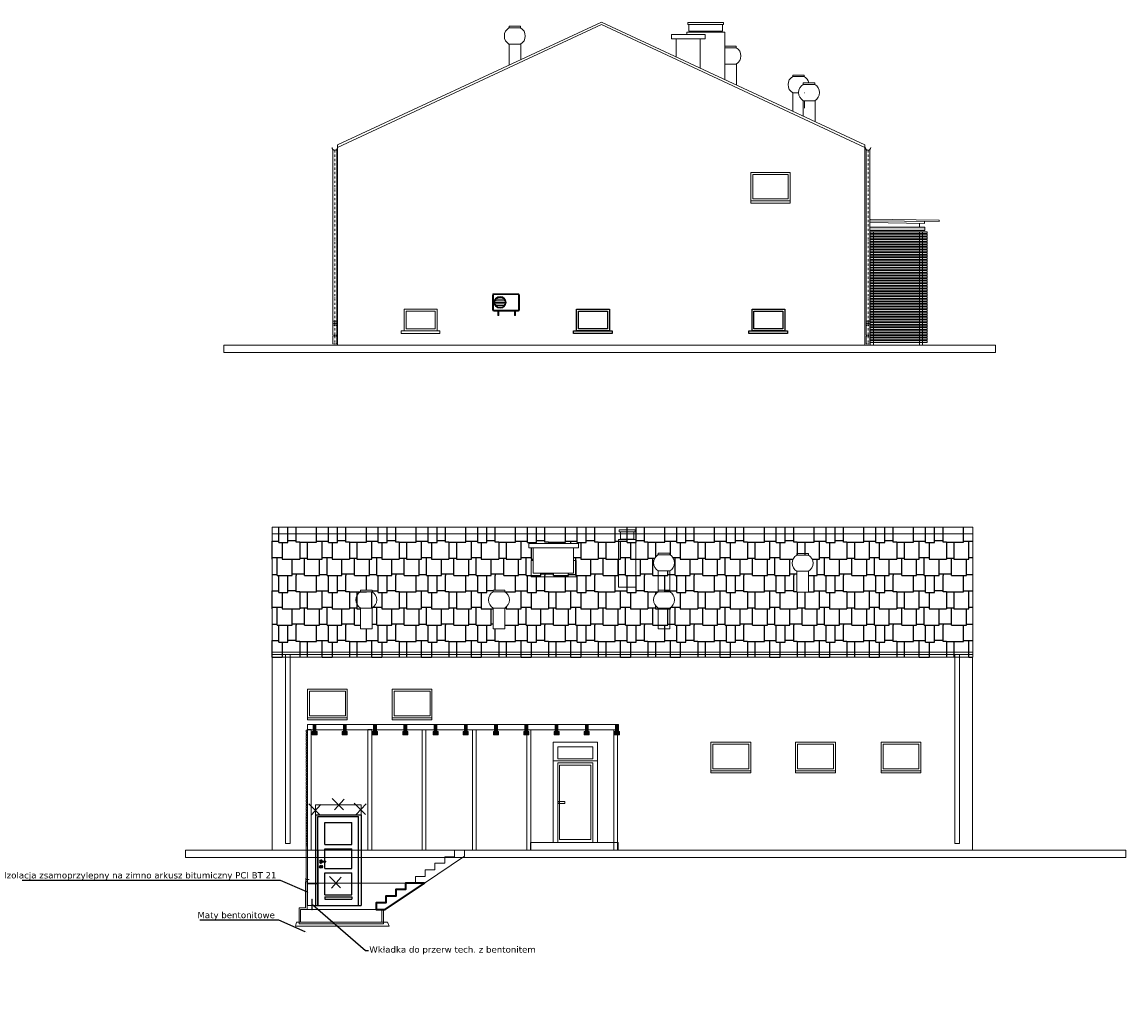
# Model space of a CAD drawing. Header units: centimetres. Extents: x -8592 to 21948, y -2033 to 10821.
# Tile 134 of 147: x 8182 to 10999, y 1693 to 4207. Entities that reach past the tile are written whole.
import ezdxf
from ezdxf import colors
from ezdxf.entities.mleader import LeaderData, LeaderLine
from ezdxf.enums import TextEntityAlignment as Align
from ezdxf.math import Vec2, Vec3

# ---------------------------------------------------------------- set-up
doc = ezdxf.new("R2010")
doc.units = ezdxf.units.CM
doc.header["$LTSCALE"] = 10
doc.linetypes.add('DASHDOT', pattern=[1, 0.5, -0.25, 0, -0.25])
doc.linetypes.add('HIDDEN', pattern=[0.375, 0.25, -0.125])
doc.layers.get('0').update_dxf_attribs({"color": 254})
for name, color, linetype, lineweight in [('2DA_STRS', 160, 'Continuous', 35), ('2DH_PRO_deszcz', 140, 'Continuous', 15), ('CP_AXIS', 143, 'DASHDOT', 18), ('CP_HIDDE_GUTTER', 203, 'HIDDEN', 18), ('nowe projktowane okna i drzwi', 161, 'Continuous', 25), ('opis', 7, 'Continuous', 20), ('szraf', 253, 'Continuous', 15)]:
    doc.layers.add(name, color=color, linetype=linetype, lineweight=lineweight)
doc.styles.add('CP_ATTR', font='ARIAL.TTF')
doc.styles.get("Standard").update_dxf_attribs({"font": 'verdana.ttf'})

# ---------------------------------------------------------------- blocks, each defined once
blk = doc.blocks.new('2hpn_gut001_0013_5u1wf0p')
for p, q in [((-12.5, -0.3), (-12.5, 0)), ((0, -0.3), (0, 0))]:
    blk.add_line(p, q)
for start, end in [(180, 270), (270, 0)]:
    blk.add_arc((-6.2, -0.3), 6.25, start, end)
at = {"linetype": 'ByBlock', "style": 'CP_ATTR', "flags": 9}
for tag in ['OTHER', 'WEIGHT', 'VOLTAGE', 'POWER', 'FLOW', 'TEMPERATURE', 'PN', 'DN', 'CHARACTER', 'ORDER-NO', 'PRODUCT-TYPE', 'ARTICLE', 'PRODUCER', 'NUMBER', 'GROUP', 'NAME']:
    blk.add_attdef(tag, text='', height=0.00005, rotation=270, dxfattribs=at).set_placement((-6.3, -0.3), align=Align.MIDDLE_LEFT)
blk = doc.blocks.new('2hpn_gut001_0023_f2ssx43')
for p, q in [((0, 4.5), (400, 4.5)), ((0, -4.5), (400, -4.5))]:
    blk.add_line(p, q)
at = {"layer": 'CP_AXIS'}
blk.add_line((0, 0), (400, 0), dxfattribs=at)
at = {"layer": 'CP_HIDDE_GUTTER'}
for p, q in [((0, -4.5), (0, 4.5)), ((400, -4.5), (400, 4.5))]:
    blk.add_line(p, q, dxfattribs=at)
at = {"linetype": 'ByBlock', "style": 'CP_ATTR', "flags": 9}
for tag in ['NAME', 'GROUP', 'NUMBER', 'PRODUCER', 'ARTICLE', 'PRODUCT-TYPE', 'ORDER-NO', 'CHARACTER', 'DN', 'PN', 'TEMPERATURE', 'FLOW', 'POWER', 'VOLTAGE', 'WEIGHT', 'OTHER']:
    blk.add_attdef(tag, text='', height=0.00005, rotation=270, dxfattribs=at).set_placement((0, 0), align=Align.MIDDLE_LEFT)
blk = doc.blocks.new('2hpn_gut001_0023_zgs4gk8')
for p, q in [((0, 4.5), (26.3, 4.5)), ((0, -4.5), (26.3, -4.5))]:
    blk.add_line(p, q)
at = {"layer": 'CP_AXIS'}
blk.add_line((0, 0), (26.3, 0), dxfattribs=at)
at = {"layer": 'CP_HIDDE_GUTTER'}
for p, q in [((0, -4.5), (0, 4.5)), ((26.3, -4.5), (26.3, 4.5))]:
    blk.add_line(p, q, dxfattribs=at)
at = {"linetype": 'ByBlock', "style": 'CP_ATTR', "flags": 9}
for tag in ['NAME', 'GROUP', 'NUMBER', 'PRODUCER', 'ARTICLE', 'PRODUCT-TYPE', 'ORDER-NO', 'CHARACTER', 'DN', 'PN', 'TEMPERATURE', 'FLOW', 'POWER', 'VOLTAGE', 'WEIGHT', 'OTHER']:
    blk.add_attdef(tag, text='', height=0.00005, rotation=270, dxfattribs=at).set_placement((0, 0), align=Align.MIDDLE_LEFT)
blk = doc.blocks.new('2hpn_gut001_0028_fu6ydur')
for p, q in [((-4, -4.5), (-4, 4.5)), ((6, 4.5), (-4, 4.5)), ((2, -4.5), (2, 4.5)), ((-4, -4.5), (6, -4.5))]:
    blk.add_line(p, q)
at = {"layer": 'CP_AXIS'}
blk.add_line((-4, 0), (6, 0), dxfattribs=at)
at = {"layer": 'CP_HIDDE_GUTTER'}
blk.add_line((6, -4.5), (6, 4.5), dxfattribs=at)
at = {"linetype": 'ByBlock', "style": 'CP_ATTR', "flags": 9}
for tag in ['NAME', 'GROUP', 'NUMBER', 'PRODUCER', 'ARTICLE', 'PRODUCT-TYPE', 'ORDER-NO', 'CHARACTER', 'DN', 'PN', 'TEMPERATURE', 'FLOW', 'POWER', 'VOLTAGE', 'WEIGHT', 'OTHER']:
    blk.add_attdef(tag, text='', height=0.00005, rotation=270, dxfattribs=at).set_placement((-4, 0), align=Align.MIDDLE_LEFT)
blk = doc.blocks.new('2hpn_gut001_0023_ze6468a')
for p, q in [((0, 4.5), (17.8, 4.5)), ((0, -4.5), (17.8, -4.5))]:
    blk.add_line(p, q)
at = {"layer": 'CP_AXIS'}
blk.add_line((0, 0), (17.8, 0), dxfattribs=at)
at = {"layer": 'CP_HIDDE_GUTTER'}
for p, q in [((0, -4.5), (0, 4.5)), ((17.8, -4.5), (17.8, 4.5))]:
    blk.add_line(p, q, dxfattribs=at)
at = {"linetype": 'ByBlock', "style": 'CP_ATTR', "flags": 9}
for tag in ['NAME', 'GROUP', 'NUMBER', 'PRODUCER', 'ARTICLE', 'PRODUCT-TYPE', 'ORDER-NO', 'CHARACTER', 'DN', 'PN', 'TEMPERATURE', 'FLOW', 'POWER', 'VOLTAGE', 'WEIGHT', 'OTHER']:
    blk.add_attdef(tag, text='', height=0.00005, rotation=270, dxfattribs=at).set_placement((0, 0), align=Align.MIDDLE_LEFT)
blk = doc.blocks.new('*U1399')
at = {"layer": 'szraf', "transparency": 33554687}
h = blk.add_hatch(color=252, dxfattribs=at)
h.dxf.hatch_style = 1
h.paths.add_polyline_path([(3.6, 0), (3.6, 12.8), (-3.6, 12.8), (-3.6, 0)])
h.paths.add_polyline_path([(-3.6, 0), (-3.6, -1.1), (3.6, -1.1), (3.6, 0)])
h.paths.add_polyline_path([(-4.8, -5.5), (-3.6, -5.5), (-3.6, -4.3), (-6.4, -4.3), (-6.4, -5.5), (-5.4, -5.5, -0.557155)])
h.paths.add_polyline_path([(-6.4, -7.7), (-3.6, -7.7), (-3.6, -5.5), (-4.8, -5.5, -0.139432), (-4.8, -5.7, -1.324048), (-5.4, -5.5), (-6.4, -5.5)])
h.paths.add_polyline_path([(-3.6, -12.2), (-3.6, -7.7), (-6.4, -7.7), (-6.4, -12.2)])
h.paths.add_polyline_path([(-6.4, -12.8), (-3.6, -12.8), (-3.6, -12.2), (-6.4, -12.2)])
h.paths.add_polyline_path([(3.6, -12.2), (3.6, -7.7), (-3.6, -7.7), (-3.6, -12.2)])
h.paths.add_polyline_path([(-3.6, -12.2), (-3.6, -12.8), (3.6, -12.8), (3.6, -12.2)])
h.paths.add_polyline_path([(-3.6, -5.5), (-3.6, -7.7), (3.6, -7.7), (3.6, -5.5)])
h.paths.add_polyline_path([(3.6, -5.5), (3.6, -4.3), (3.6, -1.1), (-3.6, -1.1), (-3.6, -4.3), (-3.6, -5.5)])
h.paths.add_polyline_path([(3.6, -7.7), (6.4, -7.7), (6.4, -5.5), (5.4, -5.5, -0.139432), (5.5, -5.7, -1.324048), (4.8, -5.5), (3.6, -5.5)])
h.paths.add_polyline_path([(5.4, -5.5), (6.4, -5.5), (6.4, -4.3), (3.6, -4.3), (3.6, -5.5), (4.8, -5.5, -0.557155)])
h.paths.add_polyline_path([(3.6, -12.2), (6.4, -12.2), (6.4, -7.7), (3.6, -7.7)])
h.paths.add_polyline_path([(3.6, -12.8), (6.4, -12.8), (6.4, -12.2), (3.6, -12.2)])
h.paths.add_polyline_path([(-4.8, -11.7, 1), (-5.5, -11.7, 1)], flags=16)
h.paths.add_polyline_path([(5.5, -11.7, 1), (4.8, -11.7, 1)], flags=16)
at = {"layer": 'szraf', "color": 6}
for points in [[(-3.6, 12.8), (3.6, 12.8), (3.6, -12.8), (-3.6, -12.8)], [(-3.6, -4.3), (-6.4, -4.3), (-6.4, -12.8), (-3.6, -12.8)], [(3.6, -4.3), (6.4, -4.3), (6.4, -12.8), (3.6, -12.8)]]:
    blk.add_lwpolyline(points, close=True, dxfattribs=at)
for centre in [(-5.1, -5.7), (-5.1, -11.7), (5.1, -5.7), (5.1, -11.7)]:
    blk.add_circle(centre, 0.346, dxfattribs=at)
blk = doc.blocks.new('*U1398')
at = {"layer": 'szraf', "color": 6}
for p in [(0, 0), (77.21, 0), (154.42, 0), (231.63, 0), (308.84, 0), (386.05, 0), (463.26, 0), (540.47, 0), (617.68, 0), (694.89, 0), (772.1, 0)]:
    blk.add_blockref('*U1399', p, dxfattribs=at)
blk = doc.blocks.new('*U1401')
at = {"layer": 'szraf', "color": 7}
blk.add_lwpolyline([(1.7, 2.2), (-1.7, 2.2), (-1.7, -2.2), (1.7, -2.2)], close=True, dxfattribs=at)
blk = doc.blocks.new('*U1400')
at = {"layer": 'szraf', "color": 6}
for p in [(0, 0), (0, -6.618), (0, -13.236), (0, -19.854), (0, -26.472), (0, -33.09), (0, -39.708), (0, -46.326), (0, -52.944), (0, -59.562), (0, -66.18), (0, -72.798), (0, -79.416), (0, -86.034), (0, -92.652), (0, -99.27), (0, -105.888), (0, -112.506), (0, -119.124), (0, -125.742), (0, -132.36), (0, -138.978), (0, -145.596), (0, -152.214), (0, -158.832), (0, -165.45), (0, -172.068), (0, -178.686), (0, -185.304), (0, -191.922), (0, -198.54), (0, -205.158), (0, -211.776), (0, -218.394), (0, -225.012), (0, -231.63), (0, -238.248), (0, -244.866), (0, -251.484), (0, -258.102), (0, -264.72), (0, -271.338), (0, -277.956), (0, -284.574), (0, -291.192)]:
    blk.add_blockref('*U1401', p, dxfattribs=at)
blk = doc.blocks.new('AR141_KL01')
for p, q in [((0, 13), (11, 13)), ((0, 11), (11, 11)), ((11, 11), (11, 13))]:
    blk.add_line(p, q)
for radius in [3.5, 1]:
    blk.add_circle((0, 0), radius)
for radius, start, end in [(3.5, 16.6015, 343.3985), (1, 90, 270)]:
    blk.add_arc((0, 12), radius, start, end)
blk = doc.blocks.new('ldar020s05_umkz0n')
for p, q in [((-42, 0), (-42, 207)), ((-42, 207), (42, 207)), ((42, 0), (42, 207)), ((-28, 142), (-28, 193)), ((-28, 193), (28, 193)), ((28, 142), (28, 193)), ((-28, 142), (28, 142)), ((-28, 86), (-28, 132)), ((-28, 132), (28, 132)), ((28, 86), (28, 132)), ((-28, 86), (28, 86)), ((-28, 76), (28, 76)), ((-28, 25), (-28, 76)), ((28, 25), (28, 76)), ((-28, 25), (28, 25)), ((-42, 0), (42, 0)), ((-28, 20), (-28, 15)), ((-28, 20), (28, 20)), ((-28, 15), (28, 15)), ((28, 20), (28, 15))]:
    blk.add_line(p, q)
blk = doc.blocks.new('Larch_d239_090an_6ef0u4')
for p, q in [((0, 210), (106, 210)), ((0, 210), (0, 0)), ((106, 210), (106, 0)), ((0, 0), (106, 0))]:
    blk.add_line(p, q)
at = {"xscale": 1.11904761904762, "yscale": 0.99723947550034}
blk.add_blockref('ldar020s05_umkz0n', (53, 0), dxfattribs=at)
blk.add_blockref('AR141_KL01', (13.2, 90))
at = {"linetype": 'ByBlock', "style": 'CP_ATTR', "flags": 9}
for tag in ['NAME', 'GROUP', 'NUMBER', 'PRODUCER', 'ARTICLE', 'PRODUCT-TYPE', 'ORDER-NO', 'CHARACTER', 'WEIGHT', 'PRICE', 'OTHER']:
    blk.add_attdef(tag, text='', height=0.00005, dxfattribs=at).set_placement((52.9, 0), align=Align.MIDDLE_LEFT)

msp = doc.modelspace()

# ---------------------------------------------------------------- hatches: boundary and pattern name
at = {"linetype": 'Continuous', "transparency": 33554523}
h = msp.add_hatch(dxfattribs=at)
h.set_pattern_fill('SHAKES1', scale=5)
h.set_pattern_definition([(0, (0, 3.81), (127, 127), [12.7, -114.3]), (0, (12.7, 0), (127, 127), [38.1, -88.9]), (0, (50.8, 2.54), (127, 127), [19.05, -107.95]), (0, (69.85, 0), (127, 127), [38.1, -88.9]), (0, (107.95, 3.81), (127, 127), [19.05, -107.95]), (0, (19.05, 41.91), (127, 127), [38.1, -88.9]), (0, (0, 44.45), (127, 127), [19.05, -107.95]), (0, (57.15, 45.72), (127, 127), [25.4, -101.6]), (0, (82.55, 41.91), (127, 127), [44.45, -82.55]), (0, (0, 85.09), (127, 127), [43.18, -83.82]), (0, (43.18, 87.63), (127, 127), [30.48, -96.52]), (0, (73.66, 83.82), (127, 127), [22.86, -104.14]), (0, (96.52, 88.9), (127, 127), [21.59, -105.41]), (180, (127, 85.09), (-127, -127), [8.89, -118.11]), (90, (12.7, 0), (-127, 127), [44.45, -82.55]), (90, (50.8, 0), (-127, 127), [41.91, -85.09]), (90, (69.85, 0), (-127, 127), [45.72, -81.28]), (90, (107.95, 0), (-127, 127), [41.91, -85.09]), (90, (57.15, 41.91), (-127, 127), [45.72, -81.28]), (90, (43.18, 85.09), (-127, 127), [41.91, -85.09]), (90, (73.66, 83.82), (-127, 127), [43.18, -83.82]), (270, (0, 85.09), (127, -127), [43.18, -83.82]), (270, (19.05, 85.09), (127, -127), [43.18, -83.82]), (270, (82.55, 83.82), (127, -127), [41.91, -85.09]), (90, (118.11, 85.09), (-127, 127), [41.91, -85.09]), (90, (96.52, 83.82), (-127, 127), [43.18, -83.82]), (270, (118.11, 3.81), (127, -127), [3.81, -123.19])])
h.paths.add_polyline_path([(8820.1, 2585.5), (10608.1, 2585.5), (10608.1, 2917.2), (8820.1, 2917.2)])
h.paths.add_polyline_path([(9383.8, 2752.4), (9383.8, 2756.3), (9413.5, 2756.3), (9413.5, 2752.4)], flags=16)
h.paths.add_polyline_path([(9383.8, 2710.9), (9413.5, 2710.9), (9413.5, 2657.6), (9383.8, 2657.6)], flags=16)
h.paths.add_polyline_path([(9486.5, 2864.9), (9589.2, 2864.9), (9589.2, 2799.7), (9486.5, 2799.7)], flags=16)
h.paths.add_polyline_path([(9474.7, 2875.8), (9602, 2875.8), (9602, 2864.9), (9474.7, 2864.9)], flags=16)
h.paths.add_polyline_path([(9045.2, 2752.4), (9045.2, 2756.3), (9074.8, 2756.3), (9074.8, 2752.4)], flags=16)
h.paths.add_polyline_path([(9045.2, 2710.9), (9074.8, 2710.9), (9074.8, 2657.6), (9045.2, 2657.6)], flags=16)
edge = h.paths.add_edge_path(flags=16)
edge.add_arc((9057.4, 2731.6), 24.1, 120.5097, 239.4903, ccw=False)
edge.add_arc((9062.6, 2731.7), 24.1, 300.5097, 59.4903, ccw=False)
h.paths.add_polyline_path([(9045.2, 2710.9), (9074.8, 2710.9), (9074.8, 2710.9, 0.571435), (9074.8, 2752.4), (9045.2, 2752.4, 0.571435), (9045.2, 2710.9)], flags=16)
h.paths.add_polyline_path([(9383.8, 2710.9), (9413.5, 2710.9, 0.571435), (9413.5, 2752.4), (9383.8, 2752.4, 0.571435)], flags=16)
h.paths.add_polyline_path([(9835.1, 2805.7, 0.571435), (9835.1, 2847.2), (9805.4, 2847.2, 0.571435), (9805.4, 2805.7)], flags=16)
h.paths.add_polyline_path([(9805.4, 2710.9), (9835.1, 2710.9, 0.571435), (9835.1, 2752.4), (9805.4, 2752.4, 0.571435)], flags=16)
h.paths.add_polyline_path([(10158.9, 2804.7), (10188.5, 2804.7), (10188.5, 2804.7, 0.571435), (10188.5, 2846.2), (10158.9, 2846.2, 0.571435), (10158.9, 2804.7)], flags=16)
h.paths.add_polyline_path([(10188.5, 2804.7), (10158.9, 2804.7), (10158.9, 2751.4), (10188.5, 2751.4)], flags=16)
edge = h.paths.add_edge_path(flags=0)
edge.add_arc((9396.1, 2731.6), 24.1, 120.5097, 239.4903, ccw=False)
edge.add_arc((9401.2, 2731.7), 24.1, 300.5097, 59.4903, ccw=False)
at = {"layer": 'szraf', "transparency": 33554687}
h = msp.add_hatch(color=36, dxfattribs=at)
h.dxf.hatch_style = 1
h.paths.add_polyline_path([(10346.5, 3665), (10491.7, 3665), (10491.7, 3660.1), (10346.5, 3660.1)])
h.paths.add_polyline_path([(10346.5, 3453.2), (10491.7, 3453.2), (10491.7, 3448.3), (10346.5, 3448.3)])
h.paths.add_polyline_path([(10346.5, 3605.4), (10491.7, 3605.4), (10491.7, 3600.5), (10346.5, 3600.5)])
h.paths.add_polyline_path([(10346.5, 3459.8), (10491.7, 3459.8), (10491.7, 3454.9), (10346.5, 3454.9)])
h.paths.add_polyline_path([(10346.5, 3393.7), (10491.7, 3393.7), (10491.7, 3388.7), (10346.5, 3388.7)])
h.paths.add_polyline_path([(10346.5, 3585.6), (10491.7, 3585.6), (10491.7, 3580.6), (10346.5, 3580.6)])
h.paths.add_polyline_path([(10346.5, 3539.3), (10491.7, 3539.3), (10491.7, 3534.3), (10346.5, 3534.3)])
h.paths.add_polyline_path([(10346.5, 3565.7), (10491.7, 3565.7), (10491.7, 3560.8), (10346.5, 3560.8)])
h.paths.add_polyline_path([(10346.5, 3625.3), (10491.7, 3625.3), (10491.7, 3620.4), (10346.5, 3620.4)])
h.paths.add_polyline_path([(10346.5, 3413.5), (10491.7, 3413.5), (10491.7, 3408.6), (10346.5, 3408.6)])
h.paths.add_polyline_path([(10346.5, 3638.5), (10491.7, 3638.5), (10491.7, 3633.6), (10346.5, 3633.6)])
h.paths.add_polyline_path([(10346.5, 3545.9), (10491.7, 3545.9), (10491.7, 3540.9), (10346.5, 3540.9)])
h.paths.add_polyline_path([(10346.5, 3499.5), (10491.7, 3499.5), (10491.7, 3494.6), (10346.5, 3494.6)])
h.paths.add_polyline_path([(10345.8, 3683.5), (10485.7, 3683.5), (10485.7, 3675.1), (10345.8, 3675.1)])
h.paths.add_polyline_path([(10346.5, 3426.8), (10491.7, 3426.8), (10491.7, 3421.8), (10346.5, 3421.8)])
h.paths.add_polyline_path([(10346.5, 3645.1), (10491.7, 3645.1), (10491.7, 3640.2), (10346.5, 3640.2)])
h.paths.add_polyline_path([(10346.5, 3486.3), (10491.7, 3486.3), (10491.7, 3481.4), (10346.5, 3481.4)])
h.paths.add_polyline_path([(10346.5, 3479.7), (10491.7, 3479.7), (10491.7, 3474.8), (10346.5, 3474.8)])
h.paths.add_polyline_path([(10346.5, 3631.9), (10491.7, 3631.9), (10491.7, 3627), (10346.5, 3627)])
h.paths.add_polyline_path([(10346.5, 3526), (10491.7, 3526), (10491.7, 3521.1), (10346.5, 3521.1)])
h.paths.add_polyline_path([(10346.5, 3592.2), (10491.7, 3592.2), (10491.7, 3587.3), (10346.5, 3587.3)])
h.paths.add_polyline_path([(10346.5, 3400.3), (10491.7, 3400.3), (10491.7, 3395.3), (10346.5, 3395.3)])
h.paths.add_polyline_path([(10346.5, 3651.8), (10491.7, 3651.8), (10491.7, 3646.8), (10346.5, 3646.8)])
h.paths.add_polyline_path([(10346.5, 3512.8), (10491.7, 3512.8), (10491.7, 3507.8), (10346.5, 3507.8)])
h.paths.add_polyline_path([(10346.5, 3612.1), (10491.7, 3612.1), (10491.7, 3607.1), (10346.5, 3607.1)])
h.paths.add_polyline_path([(10346.5, 3473.1), (10491.7, 3473.1), (10491.7, 3468.1), (10346.5, 3468.1)])
h.paths.add_polyline_path([(10346.5, 3506.2), (10491.7, 3506.2), (10491.7, 3501.2), (10346.5, 3501.2)])
h.paths.add_polyline_path([(10346.5, 3519.4), (10491.7, 3519.4), (10491.7, 3514.5), (10346.5, 3514.5)])
h.paths.add_polyline_path([(10346.5, 3671.6), (10491.7, 3671.6), (10491.7, 3666.7), (10346.5, 3666.7)])
h.paths.add_polyline_path([(10346.5, 3446.6), (10491.7, 3446.6), (10491.7, 3441.7), (10346.5, 3441.7)])
h.paths.add_polyline_path([(10346.5, 3559.1), (10491.7, 3559.1), (10491.7, 3554.2), (10346.5, 3554.2)])
h.paths.add_polyline_path([(10346.5, 3433.4), (10491.7, 3433.4), (10491.7, 3428.4), (10346.5, 3428.4)])
h.paths.add_polyline_path([(10346.5, 3572.3), (10491.7, 3572.3), (10491.7, 3567.4), (10346.5, 3567.4)])
h.paths.add_polyline_path([(10346.5, 3552.5), (10491.7, 3552.5), (10491.7, 3547.6), (10346.5, 3547.6)])
h.paths.add_polyline_path([(10346.5, 3658.4), (10491.7, 3658.4), (10491.7, 3653.4), (10346.5, 3653.4)])
h.paths.add_polyline_path([(10346.5, 3420.1), (10491.7, 3420.1), (10491.7, 3415.2), (10346.5, 3415.2)])
h.paths.add_polyline_path([(10346.5, 3598.8), (10491.7, 3598.8), (10491.7, 3593.9), (10346.5, 3593.9)])
h.paths.add_polyline_path([(10346.5, 3406.9), (10491.7, 3406.9), (10491.7, 3402), (10346.5, 3402)])
h.paths.add_polyline_path([(10346.5, 3618.7), (10491.7, 3618.7), (10491.7, 3613.7), (10346.5, 3613.7)])
h.paths.add_polyline_path([(10346.5, 3579), (10491.7, 3579), (10491.7, 3574), (10346.5, 3574)])
h.paths.add_polyline_path([(10346.5, 3492.9), (10491.7, 3492.9), (10491.7, 3488), (10346.5, 3488)])
h.paths.add_polyline_path([(10346.5, 3440), (10491.7, 3440), (10491.7, 3435.1), (10346.5, 3435.1)])
h.paths.add_polyline_path([(10346.5, 3532.6), (10491.7, 3532.6), (10491.7, 3527.7), (10346.5, 3527.7)])
h.paths.add_polyline_path([(10346.5, 3466.5), (10491.7, 3466.5), (10491.7, 3461.5), (10346.5, 3461.5)])

# ---------------------------------------------------------------- linework, layer by layer
at = {"color": 1, "linetype": 'Continuous'}
msp.add_line((9160.4, 2008.9), (9185.4, 2008.9), dxfattribs=at)
at = {"layer": '2DA_STRS'}
msp.add_lwpolyline([(9185.4, 2008.9), (9160.4, 2008.9), (9160.4, 1992.1), (9135.4, 1992.1), (9135.4, 1975.4), (9110.4, 1975.4), (9110.4, 1958.6), (9085.4, 1958.6), (9085.4, 1941.8), (9108.7, 1941.8), (9208.7, 2008.9), (9185.4, 2008.9)], dxfattribs=at)
at = {"layer": 'nowe projktowane okna i drzwi'}
for points in [[(9596.8, 3474.2), (9680.7, 3474.2), (9680.7, 3418.9), (9596.8, 3418.9)], [(9601.8, 3469.2), (9675.8, 3469.2), (9675.8, 3423.8), (9601.8, 3423.8)], [(10044.7, 3474.2), (10128.7, 3474.2), (10128.7, 3418.9), (10044.7, 3418.9)], [(10049.7, 3469.2), (10123.7, 3469.2), (10123.7, 3423.8), (10049.7, 3423.8)], [(9588.9, 3418.9), (9687.6, 3418.9), (9687.6, 3411.9), (9588.9, 3411.9)], [(10036.8, 3418.9), (10135.5, 3418.9), (10135.5, 3411.9), (10036.8, 3411.9)]]:
    msp.add_lwpolyline(points, close=True, dxfattribs=at)
at = {"layer": 'opis', "color": 5, "linetype": 'Continuous'}
for p, q in [((9389.1, 3495.3), (9414.1, 3495.3)), ((9391.2, 3499.3), (9412, 3499.3)), ((9396.2, 3503.3), (9407, 3503.3)), ((9388.4, 3491.3), (9414.8, 3491.3)), ((9389.1, 3487.3), (9414.1, 3487.3)), ((9391.2, 3483.3), (9412, 3483.3)), ((9396.2, 3479.3), (9407, 3479.3))]:
    msp.add_line(p, q, dxfattribs=at)
at = {"layer": 'opis', "color": 191, "linetype": 'Continuous'}
for p, q in [((8906, 2013.6), (8905, 2010.2)), ((8905, 2010.2), (8905, 2005.5)), ((8905, 2005.5), (8905.9, 2006.8)), ((8906.9, 2022.9), (8905.9, 2020.8)), ((8905.9, 2020.8), (8906, 2013.6))]:
    msp.add_line(p, q, dxfattribs=at)
at = {"layer": 'opis', "color": 5, "linetype": 'Continuous'}
msp.add_lwpolyline([(9385.5, 3513), (9447.8, 3513, -0.414214), (9450.8, 3510), (9450.8, 3472, -0.414214), (9447.8, 3469), (9385.5, 3469, -0.414214), (9382.5, 3472), (9382.5, 3510, -0.414214)], format="xyb", close=True, dxfattribs=at)
for points in [[(9384.5, 3511), (9448.8, 3511), (9448.8, 3471), (9384.5, 3471)], [(9395.5, 3469), (9398.3, 3469), (9398.3, 3458), (9395.5, 3458)], [(9438.3, 3469), (9441.1, 3469), (9441.1, 3458), (9438.3, 3458)]]:
    msp.add_lwpolyline(points, close=True, dxfattribs=at)
at = {"layer": 'opis', "color": 191, "linetype": 'Continuous'}
for points in [[(8906.9, 2011.9), (8906.9, 2181.1)], [(8909.9, 2011.9), (8909.9, 2181.3)]]:
    msp.add_lwpolyline(points, dxfattribs=at)
at = {"layer": 'opis', "color": 7, "linetype": 'Continuous'}
msp.add_lwpolyline([(8906.5, 2017.8), (8909.9, 2017.8), (8914.2, 2017.8)], dxfattribs=at)
at = {"layer": 'opis', "color": 5, "linetype": 'Continuous'}
for radius in [15.2, 13.2]:
    msp.add_circle((9401.6, 3491.3), radius, dxfattribs=at)
at = {"layer": 'szraf', "color": 7}
for p, q in [((9208.7, 2008.9), (9310.4, 2077.2)), ((9185.4, 2008.9), (9208.7, 2008.9))]:
    msp.add_line(p, q, dxfattribs=at)
at = {"layer": 'szraf', "color": 130, "linetype": 'Continuous'}
msp.add_line((8905, 2011.9), (8909.9, 2011.9), dxfattribs=at)
at = {"layer": 'szraf', "color": 7}
for points in [[(8987, 3382.3), (8987, 3893.8), (9660.3, 4206.8), (10332.7, 3893.8), (10332.7, 3382.3), (8987, 3382.3)], [(8987, 3886.9), (9660.3, 4200.8), (10332.7, 3886.9)], [(9878.5, 4175.2), (9878.5, 4181.1), (9974.9, 4181.1), (9974.9, 4060.3)], [(9424.4, 4097.1), (9424.4, 4150.5), (9454.4, 4150.5), (9454.4, 4111)], [(9850.9, 4118.1), (9850.9, 4164.3), (9912, 4164.3), (9912, 4089.6)], [(9974.9, 4060.3), (9974.9, 4099.7), (10005, 4099.7), (10005, 4046.3)], [(10148.6, 3979.5), (10148.6, 4026.2), (10163.7, 4026.2)], [(10175.6, 3966.9), (10175.6, 4006), (10205.6, 4006), (10205.6, 3952.9)], [(10178.2, 4026.2), (10178.7, 4026.2)], [(10178.7, 4006), (10178.7, 3986.8)], [(10345.8, 3703.6), (10522.3, 3700.8), (10522.3, 3697.5), (10345.8, 3699), (10345.9, 3703.6)], [(10471.9, 3692.6), (10471.9, 3683.5), (10345.8, 3683.5), (10345.8, 3699)], [(10484.8, 3697.3), (10484.7, 3692.4), (10346.5, 3695.3)], [(10354.4, 3671.6), (10354.4, 3382.3), (10346.5, 3382.3), (10346.5, 3671.6)], [(10480.1, 3671.6), (10480.1, 3382.3), (10472.2, 3382.3), (10472.2, 3671.6)], [(9310.4, 2077.2), (9310.4, 2092.8), (9285.4, 2092.8), (9285.4, 2076), (9260.4, 2076), (9260.4, 2059.3), (9235.4, 2059.3), (9235.4, 2042.5), (9210.4, 2042.5), (9210.4, 2025.7), (9185.4, 2025.7), (9185.4, 2008.9), (9160.4, 2008.9), (8909.9, 2008.9)]]:
    msp.add_lwpolyline(points, dxfattribs=at)
for points in [[(9880.5, 4205.8), (9972.3, 4205.8), (9972.3, 4200.8), (9880.5, 4200.8)], [(9883.5, 4200.8), (9969.4, 4200.8), (9969.4, 4183.3), (9883.5, 4183.3)], [(9424.4, 4191.9), (9454, 4191.9), (9454, 4195.9), (9424.4, 4195.9)], [(9839, 4175.2), (9924.9, 4175.2), (9924.9, 4164.3), (9839, 4164.3)], [(9974.9, 4141.1), (10004.5, 4141.1), (10004.5, 4145.1), (9974.9, 4145.1)], [(10148.6, 4067.7), (10178.2, 4067.7), (10178.2, 4071.6), (10148.6, 4071.6)], [(10175.6, 4047.4), (10205.2, 4047.4), (10205.2, 4051.4), (10175.6, 4051.4)], [(10041.4, 3822.7), (10142.2, 3822.7), (10142.2, 3750.6), (10041.4, 3750.6)], [(10046.4, 3817.7), (10137.2, 3817.7), (10137.2, 3755.5), (10046.4, 3755.5)], [(10041.4, 3750.6), (10142.2, 3750.6), (10142.2, 3744.7), (10041.4, 3744.7)], [(10345.8, 3683.5), (10485.7, 3683.5), (10485.7, 3675.1), (10345.8, 3675.1)], [(10346.5, 3671.6), (10491.7, 3671.6), (10491.7, 3666.7), (10346.5, 3666.7)], [(10346.5, 3665), (10491.7, 3665), (10491.7, 3660.1), (10346.5, 3660.1)], [(10346.5, 3658.4), (10491.7, 3658.4), (10491.7, 3653.4), (10346.5, 3653.4)], [(10346.5, 3651.8), (10491.7, 3651.8), (10491.7, 3646.8), (10346.5, 3646.8)], [(10346.5, 3645.1), (10491.7, 3645.1), (10491.7, 3640.2), (10346.5, 3640.2)], [(10346.5, 3638.5), (10491.7, 3638.5), (10491.7, 3633.6), (10346.5, 3633.6)], [(10346.5, 3631.9), (10491.7, 3631.9), (10491.7, 3627), (10346.5, 3627)], [(10346.5, 3625.3), (10491.7, 3625.3), (10491.7, 3620.4), (10346.5, 3620.4)], [(10346.5, 3618.7), (10491.7, 3618.7), (10491.7, 3613.7), (10346.5, 3613.7)], [(10346.5, 3612.1), (10491.7, 3612.1), (10491.7, 3607.1), (10346.5, 3607.1)], [(10346.5, 3605.4), (10491.7, 3605.4), (10491.7, 3600.5), (10346.5, 3600.5)], [(10346.5, 3598.8), (10491.7, 3598.8), (10491.7, 3593.9), (10346.5, 3593.9)], [(10346.5, 3592.2), (10491.7, 3592.2), (10491.7, 3587.3), (10346.5, 3587.3)], [(10346.5, 3585.6), (10491.7, 3585.6), (10491.7, 3580.6), (10346.5, 3580.6)], [(10346.5, 3579), (10491.7, 3579), (10491.7, 3574), (10346.5, 3574)], [(10346.5, 3572.3), (10491.7, 3572.3), (10491.7, 3567.4), (10346.5, 3567.4)], [(10346.5, 3565.7), (10491.7, 3565.7), (10491.7, 3560.8), (10346.5, 3560.8)], [(10346.5, 3559.1), (10491.7, 3559.1), (10491.7, 3554.2), (10346.5, 3554.2)], [(10346.5, 3552.5), (10491.7, 3552.5), (10491.7, 3547.6), (10346.5, 3547.6)], [(10346.5, 3545.9), (10491.7, 3545.9), (10491.7, 3540.9), (10346.5, 3540.9)], [(10346.5, 3539.3), (10491.7, 3539.3), (10491.7, 3534.3), (10346.5, 3534.3)], [(10346.5, 3532.6), (10491.7, 3532.6), (10491.7, 3527.7), (10346.5, 3527.7)], [(10346.5, 3526), (10491.7, 3526), (10491.7, 3521.1), (10346.5, 3521.1)], [(10346.5, 3519.4), (10491.7, 3519.4), (10491.7, 3514.5), (10346.5, 3514.5)], [(10346.5, 3512.8), (10491.7, 3512.8), (10491.7, 3507.8), (10346.5, 3507.8)], [(10346.5, 3506.2), (10491.7, 3506.2), (10491.7, 3501.2), (10346.5, 3501.2)], [(10346.5, 3499.5), (10491.7, 3499.5), (10491.7, 3494.6), (10346.5, 3494.6)], [(9156.8, 3474.2), (9240.7, 3474.2), (9240.7, 3418.9), (9156.8, 3418.9)], [(9161.7, 3469.2), (9235.8, 3469.2), (9235.8, 3423.8), (9161.7, 3423.8)], [(10346.5, 3492.9), (10491.7, 3492.9), (10491.7, 3488), (10346.5, 3488)], [(10346.5, 3486.3), (10491.7, 3486.3), (10491.7, 3481.4), (10346.5, 3481.4)], [(10346.5, 3479.7), (10491.7, 3479.7), (10491.7, 3474.8), (10346.5, 3474.8)], [(10346.5, 3473.1), (10491.7, 3473.1), (10491.7, 3468.1), (10346.5, 3468.1)], [(10346.5, 3466.5), (10491.7, 3466.5), (10491.7, 3461.5), (10346.5, 3461.5)], [(10346.5, 3459.8), (10491.7, 3459.8), (10491.7, 3454.9), (10346.5, 3454.9)], [(10346.5, 3453.2), (10491.7, 3453.2), (10491.7, 3448.3), (10346.5, 3448.3)], [(10346.5, 3446.6), (10491.7, 3446.6), (10491.7, 3441.7), (10346.5, 3441.7)], [(10346.5, 3440), (10491.7, 3440), (10491.7, 3435.1), (10346.5, 3435.1)], [(9148.9, 3418.9), (9247.6, 3418.9), (9247.6, 3411.9), (9148.9, 3411.9)], [(10346.5, 3433.4), (10491.7, 3433.4), (10491.7, 3428.4), (10346.5, 3428.4)], [(10346.5, 3426.8), (10491.7, 3426.8), (10491.7, 3421.8), (10346.5, 3421.8)], [(10346.5, 3420.1), (10491.7, 3420.1), (10491.7, 3415.2), (10346.5, 3415.2)], [(10346.5, 3413.5), (10491.7, 3413.5), (10491.7, 3408.6), (10346.5, 3408.6)], [(8696.7, 3382.3), (10666.4, 3382.3), (10666.4, 3363.6), (8696.7, 3363.6)], [(10346.5, 3406.9), (10491.7, 3406.9), (10491.7, 3402), (10346.5, 3402)], [(10346.5, 3400.3), (10491.7, 3400.3), (10491.7, 3395.3), (10346.5, 3395.3)], [(10346.5, 3393.7), (10491.7, 3393.7), (10491.7, 3388.7), (10346.5, 3388.7)], [(8909.9, 2400.5), (8919.4, 2400.5), (8919.4, 2092.9), (8909.9, 2092.9)], [(8909.9, 2400.3), (8919.4, 2400.3), (8919.4, 2092.8), (8909.9, 2092.8)], [(9064.3, 2400.5), (9073.9, 2400.5), (9073.9, 2092.9), (9064.3, 2092.9)], [(9202.5, 2400.3), (9212, 2400.3), (9212, 2092.8), (9202.5, 2092.8)], [(9331.4, 2400.3), (9340.9, 2400.3), (9340.9, 2092.8), (9331.4, 2092.8)], [(9470.3, 2400.3), (9479.8, 2400.3), (9479.8, 2092.8), (9470.3, 2092.8)], [(9692, 2400.3), (9701.5, 2400.3), (9701.5, 2092.8), (9692, 2092.8)], [(9536.9, 2368.3), (9650.4, 2368.3), (9650.4, 2112.6), (9536.9, 2112.6)], [(9536.9, 2320.9), (9650.4, 2320.9), (9650.4, 2368.3), (9536.9, 2368.3)], [(9548.7, 2356.4), (9638.6, 2356.4), (9638.6, 2325.8), (9548.7, 2325.8)], [(9548.7, 2316), (9638.6, 2316), (9638.6, 2112.6), (9548.7, 2112.6)], [(9553.7, 2310), (9633.6, 2310), (9633.6, 2120.5), (9553.7, 2120.5)], [(9549.7, 2217.2), (9566.5, 2217.2), (9566.5, 2212.3), (9549.7, 2212.3)], [(9479.6, 2112.6), (9703.4, 2112.6), (9703.4, 2092.8), (9479.6, 2092.8)]]:
    msp.add_lwpolyline(points, close=True, dxfattribs=at)
at = {"layer": 'szraf', "color": 0}
for points in [[(8820.1, 2585.5), (10608.1, 2585.5), (10608.1, 2917.2), (8820.1, 2917.2)], [(8820.1, 2917.2), (10608.1, 2917.2), (10608.1, 2900.5), (8820.1, 2900.5)], [(9705.7, 2910.3), (9746.2, 2910.3), (9746.2, 2905.4), (9705.7, 2905.4)], [(9708.7, 2905.4), (9743.2, 2905.4), (9743.2, 2886.9), (9708.7, 2886.9)], [(9474.7, 2875.8), (9602, 2875.8), (9602, 2864.9), (9474.7, 2864.9)], [(9703.7, 2885.6), (9748.2, 2885.6), (9748.2, 2764.2), (9703.7, 2764.2)], [(9486.5, 2864.9), (9589.2, 2864.9), (9589.2, 2799.7), (9486.5, 2799.7)], [(9805.4, 2847.2), (9835.1, 2847.2), (9835.1, 2851.2), (9805.4, 2851.2)], [(10158.9, 2846.2), (10188.5, 2846.2), (10188.5, 2850.1), (10158.9, 2850.1)], [(9805.4, 2805.7), (9835.1, 2805.7), (9835.1, 2752.4), (9805.4, 2752.4)], [(10158.9, 2804.7), (10188.5, 2804.7), (10188.5, 2751.4), (10158.9, 2751.4)], [(9045.2, 2752.4), (9074.8, 2752.4), (9074.8, 2756.3), (9045.2, 2756.3)], [(9383.8, 2752.4), (9413.5, 2752.4), (9413.5, 2756.3), (9383.8, 2756.3)], [(9805.4, 2752.4), (9835.1, 2752.4), (9835.1, 2756.3), (9805.4, 2756.3)], [(9045.2, 2710.9), (9074.8, 2710.9), (9074.8, 2657.6), (9045.2, 2657.6)], [(9383.8, 2710.9), (9413.5, 2710.9), (9413.5, 2657.6), (9383.8, 2657.6)], [(9805.4, 2710.9), (9835.1, 2710.9), (9835.1, 2657.6), (9805.4, 2657.6)], [(8820.1, 2598.3), (10608.1, 2598.3), (10608.1, 2592.4), (8820.1, 2592.4)], [(8853.6, 2592.4), (8865.5, 2592.4), (8865.5, 2109.6), (8853.6, 2109.6)], [(10562.7, 2592.4), (10574.6, 2592.4), (10574.6, 2109.6), (10562.7, 2109.6)], [(8820.1, 2585.5), (10607.8, 2585.5), (10607.8, 2092.8), (8820.1, 2092.8)], [(8909.9, 2503.5), (9011.6, 2503.5), (9011.6, 2430.5), (8909.9, 2430.5)], [(8914.9, 2498.6), (9006.7, 2498.6), (9006.7, 2435.4), (8914.9, 2435.4)], [(9126.1, 2503.5), (9227.8, 2503.5), (9227.8, 2430.5), (9126.1, 2430.5)], [(9131.1, 2498.6), (9222.9, 2498.6), (9222.9, 2435.4), (9131.1, 2435.4)], [(8909.9, 2430.5), (9011.6, 2430.5), (9011.6, 2425.5), (8909.9, 2425.5)], [(9126.1, 2430.5), (9227.8, 2430.5), (9227.8, 2425.5), (9126.1, 2425.5)], [(8909.9, 2413.3), (9704, 2413.3), (9704, 2400.3), (8909.9, 2400.3)], [(9939.7, 2368.3), (10041.4, 2368.3), (10041.4, 2295.2), (9939.7, 2295.2)], [(10155.9, 2368.3), (10257.6, 2368.3), (10257.6, 2295.2), (10155.9, 2295.2)], [(10374.1, 2368.3), (10475.8, 2368.3), (10475.8, 2295.2), (10374.1, 2295.2)], [(9944.6, 2363.3), (10036.5, 2363.3), (10036.5, 2300.2), (9944.6, 2300.2)], [(10160.9, 2363.3), (10252.7, 2363.3), (10252.7, 2300.2), (10160.9, 2300.2)], [(10379.1, 2363.3), (10470.9, 2363.3), (10470.9, 2300.2), (10379.1, 2300.2)], [(9939.7, 2295.2), (10041.4, 2295.2), (10041.4, 2290.3), (9939.7, 2290.3)], [(10155.9, 2295.2), (10257.6, 2295.2), (10257.6, 2290.3), (10155.9, 2290.3)], [(10374.1, 2295.2), (10475.8, 2295.2), (10475.8, 2290.3), (10374.1, 2290.3)], [(8930.2, 2208.4), (9047.1, 2208.4), (9047.1, 2008.9), (8930.2, 2008.9)], [(8598.9, 2092.8), (10999.1, 2092.8), (10999.1, 2074.1), (8598.9, 2074.1)], [(8909.9, 2092.8), (8937.6, 2092.8), (8937.6, 2006.9), (8909.9, 2006.9)]]:
    msp.add_lwpolyline(points, close=True, dxfattribs=at)
msp.add_lwpolyline([(9589.2, 2832.3), (9596.1, 2832.3), (9596.1, 2790.9), (9480.6, 2790.9), (9480.6, 2832.3), (9486.5, 2832.3)], dxfattribs=at)
at = {"layer": 'szraf', "color": 1}
for points in [[(8913.8, 2211.2), (8942.6, 2182.5)], [(8944.2, 2209.7), (8919.1, 2181.9)], [(8973.4, 2224.9), (9002.2, 2196.1)], [(9003.8, 2223.3), (8978.7, 2195.6)], [(9029.2, 2213), (9058, 2184.2)], [(9059.5, 2211.4), (9034.4, 2183.7)], [(8965.8, 2025.6), (8994.6, 1996.8)], [(8996.2, 2024), (8971.1, 1996.3)]]:
    msp.add_lwpolyline(points, dxfattribs=at)
at = {"layer": 'szraf', "color": 5}
msp.add_lwpolyline([(8909.9, 2074.1), (8937.6, 2074.1), (8937.6, 1951.4), (8909.9, 1951.4)], close=True, dxfattribs=at)
at = {"layer": 'szraf', "color": 130, "linetype": 'Continuous'}
for points in [[(8905, 2011.9), (8905, 1945.8), (8888.5, 1945.8), (8888.5, 1905.1), (9103.8, 1905.1), (9103.8, 1941.8)], [(9103.8, 1928.7), (9103.8, 1928.8)]]:
    msp.add_lwpolyline(points, dxfattribs=at)
at = {"layer": 'szraf', "color": 5, "linetype": 'Continuous'}
for points in [[(8909, 2011.9), (8909, 1941.8), (8892.5, 1941.8), (8892.5, 1909.1), (9099.8, 1909.1), (9099.8, 1941.8)], [(8909.9, 2021.5), (8909.9, 1951.4)], [(9099.8, 1926.1), (9099.8, 1909.1), (8892.5, 1909.1), (8892.5, 1941.8), (9099.8, 1941.8)]]:
    msp.add_lwpolyline(points, dxfattribs=at)
at = {"layer": 'szraf', "color": 130, "linetype": 'Continuous'}
msp.add_lwpolyline([(8920.7, 1940.6), (8922.2, 1940.6), (8922.2, 1967.5), (8920.7, 1967.5)], close=True, dxfattribs=at)
at = {"layer": 'szraf', "color": 252, "linetype": 'Continuous'}
msp.add_lwpolyline([(8882.3, 1909.1), (8879.2, 1898.5), (9118.7, 1898.5), (9114.6, 1909.1)], close=True, dxfattribs=at)
at = {"layer": 'szraf', "color": 7}
for centre, start, end in [((9436.6, 4171.2), 120.5097, 239.4903), ((9441.8, 4171.2), 300.5097, 59.4903), ((9992.3, 4120.4), 300.5097, 59.4903), ((10160.8, 4047), 120.5097, 239.4903), ((10166, 4047), 10.5629, 59.4903), ((10187.8, 4026.7), 120.5097, 239.4903), ((10193, 4026.7), 300.5097, 59.4903)]:
    msp.add_arc(centre, 24.1, start, end, dxfattribs=at)
at = {"layer": 'szraf', "color": 0}
for centre, start, end in [((9817.7, 2826.5), 120.5097, 239.4903), ((9822.8, 2826.5), 300.5097, 59.4903), ((10171.1, 2825.5), 120.5097, 239.4903), ((10176.3, 2825.5), 300.5097, 59.4903), ((9057.4, 2731.7), 120.5097, 239.4903), ((9062.6, 2731.7), 300.5097, 59.4903), ((9396.1, 2731.7), 120.5097, 239.4903), ((9401.2, 2731.7), 300.5097, 59.4903), ((9817.7, 2731.7), 120.5097, 239.4903), ((9822.8, 2731.7), 300.5097, 59.4903)]:
    msp.add_arc(centre, 24.1, start, end, dxfattribs=at)

# ---------------------------------------------------------------- block references
at = {"layer": '2DH_PRO_deszcz', "color": 7, "yscale": 1.103, "zscale": 1.103}
for p, xscale in [((8972.9, 3886.9), -1.103), ((10347.8, 3886.9), 1.103)]:
    msp.add_blockref('2hpn_gut001_0013_5u1wf0p', p, dxfattribs=dict(at, xscale=xscale))
for name, p, xscale, rotation in [('2hpn_gut001_0023_f2ssx43', (8979.8, 3879.7), -1.103, 90), ('2hpn_gut001_0023_f2ssx43', (10340.9, 3879.7), 1.103, 270), ('2hpn_gut001_0028_fu6ydur', (8979.8, 3438.5), -1.103, 90), ('2hpn_gut001_0028_fu6ydur', (10340.9, 3438.5), 1.103, 270), ('2hpn_gut001_0023_zgs4gk8', (8979.8, 3436.3), -1.103, 90), ('2hpn_gut001_0023_zgs4gk8', (10340.9, 3436.3), 1.103, 270), ('2hpn_gut001_0023_ze6468a', (8979.8, 3405.1), -1.103, 90), ('2hpn_gut001_0023_ze6468a', (10340.9, 3405.1), 1.103, 270)]:
    msp.add_blockref(name, p, dxfattribs=dict(at, xscale=xscale, rotation=rotation))
at = {"layer": 'nowe projktowane okna i drzwi', "xscale": 1.103, "yscale": 1.103, "zscale": 1.103}
msp.add_blockref('Larch_d239_090an_6ef0u4', (8930.2, 1951.4), dxfattribs=at)
at = {"layer": 'szraf', "color": 7}
msp.add_blockref('*U1400', (8908.2, 2397), dxfattribs=at)
at = {"layer": 'szraf', "color": 0}
msp.add_blockref('*U1398', (8928.1, 2400.3), dxfattribs=at)

# ---------------------------------------------------------------- leaders
at = {"layer": 'opis', "linetype": 'Continuous'}
ml = msp.add_multileader_mtext('Standard', dxfattribs=at)
ml.set_content('{\\fVerdana|b0|i0|c238|p34;Izolacja z\\C256;samoprzylepny na zimno arkusz bitumiczny PCI BT 21\\C0; }')
ml.set_leader_properties(linetype='ByLayer')
ml.build(insert=Vec2(0, 0))
ml.multileader.update_dxf_attribs({"text_right_attachment_type": 6})
ctx = ml.context
ctx.base_point, ctx.char_height, ctx.plane_origin = Vec3(8116.3, 2026.2), 16, Vec3(8649.7, 2007.1)
ctx.right_attachment, ctx.text_align_type = 6, 2
notes = []
notes.append((ctx, [(0, (1, 1, 0), (8840.9, 2015.5), (-1, 0), 8, [(0, [(8912.1, 1984.7)], 0, [])])]))
ctx.mtext.insert, ctx.mtext.alignment, ctx.mtext.flow_direction = Vec3(8830.9, 2036.8), 3, 5
ml = msp.add_multileader_mtext('Standard', dxfattribs=at)
ml.set_content('{\\fVerdana|b0|i0|c238|p34;Wkładka do przerw tech. z bentonitem}')
ml.set_leader_properties(linetype='ByLayer')
ml.build(insert=Vec2(0, 0))
ml.multileader.update_dxf_attribs({"text_right_attachment_type": 6})
ctx = ml.context
ctx.base_point, ctx.char_height, ctx.plane_origin = Vec3(9065.8, 1836.7), 16, Vec3(8920.7, 1956.1)
ctx.right_attachment = 6
notes.append((ctx, [(0, (1, 1, 0), (9057.8, 1836.7), (1, 0), 8, [(0, [(8920.7, 1956.1)], 0, [])])]))
ctx.mtext.insert, ctx.mtext.flow_direction = Vec3(9067.8, 1847.3), 5
ml = msp.add_multileader_mtext('Standard', dxfattribs=at)
ml.set_content('{\\fVerdana|b0|i0|c238|p34;Maty bentonitowe }')
ml.set_leader_properties(linetype='ByLayer')
ml.build(insert=Vec2(0, 0))
ml.multileader.update_dxf_attribs({"text_right_attachment_type": 6})
ctx = ml.context
ctx.base_point, ctx.char_height, ctx.plane_origin = Vec3(8631.1, 1924.6), 16, Vec3(8645.7, 1905.5)
ctx.right_attachment, ctx.text_align_type = 6, 2
notes.append((ctx, [(0, (1, 1, 0), (8836.9, 1914), (-1, 0), 8, [(0, [(8908.1, 1883.1)], 0, [])])]))
ctx.mtext.insert, ctx.mtext.alignment, ctx.mtext.flow_direction = Vec3(8826.9, 1935.2), 3, 5
for ctx, leaders in notes:
    for number, flags, end, landing, length, lines in leaders:
        leader = LeaderData()
        leader.index, (leader.has_last_leader_line, leader.has_dogleg_vector, leader.attachment_direction) = number, flags
        leader.last_leader_point, leader.dogleg_vector, leader.dogleg_length = Vec3(end), Vec3(landing), length
        for number, points, colour, breaks in lines:
            line = LeaderLine()
            line.index, line.vertices, line.color, line.breaks = number, Vec3.list(points), colors.encode_raw_color(colour), breaks
            leader.lines.append(line)
        ctx.leaders.append(leader)

doc.saveas('drawing.dxf')
